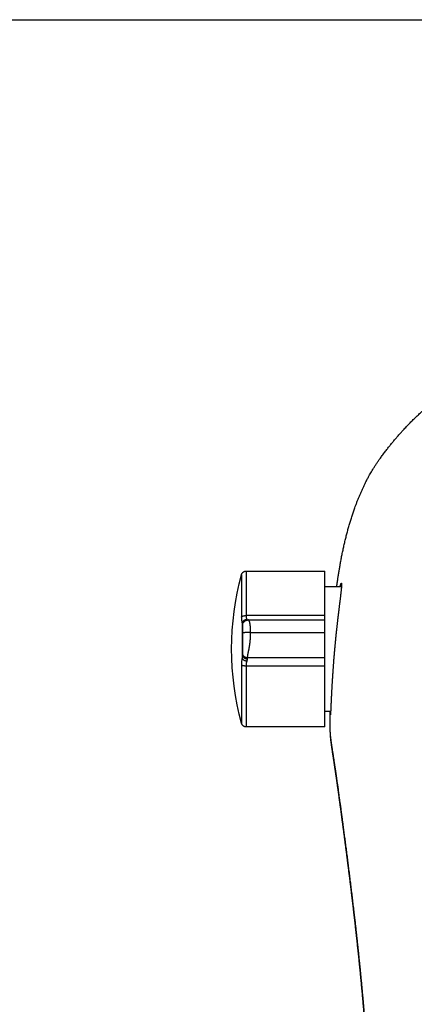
# Model space of a CAD drawing. Header units: millimetres. Extents: x 6161 to 8965, y -9035 to -5431.
# Tile 194 of 256: x 6888 to 6892, y -6579 to -6569. Entities that reach past the tile are written whole.
import ezdxf

# ---------------------------------------------------------------- set-up
doc = ezdxf.new("R2010")
doc.units = ezdxf.units.MM
doc.layers.add('Wyposazenie Wew - Urzadzenia Sanitarne', color=6, linetype='Continuous')
doc.layers.add('Ściany', color=7, linetype='Continuous')

# ---------------------------------------------------------------- blocks, each defined once
blk = doc.blocks.new('ORAS_ELECTRA')
for p, q in [((3.5617, 0.5549), (2.7874, 0.5549)), ((2.7874, 0.1156), (2.7874, 0.5549)), ((2.7874, 0.4019), (2.6221, 0.4019)), ((2.7874, 0.0717), (2.7874, 0.1156)), ((2.7874, 0.1156), (3.5617, 0.1156)), ((3.5426, 0.0716), (2.7874, 0.0716)), ((3.5426, 0.0716), (3.5426, 0.0716)), ((3.6034, 0.04), (3.6034, -0.3033)), ((3.5197, -0.0512), (2.7874, -0.0512)), ((2.7874, -0.3808), (2.7874, -0.3035)), ((2.7874, -0.3035), (3.5497, -0.3035)), ((2.7874, -0.9851), (2.7874, -0.3808)), ((3.5617, -0.3808), (2.7874, -0.3808)), ((2.7294, -0.832), (2.7874, -0.832)), ((2.7328, -1.0256), (2.7328, -1.0252)), ((2.7874, -0.9851), (3.5617, -0.9851))]:
    blk.add_line(p, q)
blk.add_arc((0.9003, -0.2151), 2.8071, 344.8647, 15.1366)
for points, knots in [([(2.6687, 0.4019), (2.6666, 0.4174), (2.6629, 0.4456), (2.6569, 0.4863), (2.6511, 0.5241), (2.6451, 0.5618), (2.6384, 0.6015), (2.631, 0.6429), (2.6228, 0.6863), (2.6142, 0.7295), (2.6051, 0.7727), (2.5955, 0.8158), (2.5855, 0.8586), (2.575, 0.901), (2.564, 0.9432), (2.5525, 0.9852), (2.5404, 1.0269), (2.5278, 1.0682), (2.5146, 1.1092), (2.5008, 1.15), (2.4876, 1.1872), (2.4752, 1.2207), (2.4636, 1.2507), (2.4516, 1.2806), (2.4392, 1.3103), (2.4264, 1.3399), (2.4131, 1.3693), (2.3994, 1.3986), (2.3845, 1.429), (2.3683, 1.4605), (2.3527, 1.4895), (2.3387, 1.5147), (2.3263, 1.5361), (2.3125, 1.5592), (2.2971, 1.5839), (2.28, 1.6101), (2.2625, 1.636), (2.2424, 1.6644), (2.2197, 1.6954), (2.1946, 1.7289), (2.17, 1.7608), (2.1459, 1.7913), (2.1224, 1.8203), (2.0986, 1.849), (2.0744, 1.8775), (2.0498, 1.9056), (2.0236, 1.9349), (1.9958, 1.9652), (1.9661, 1.9964), (1.936, 2.0272), (1.9054, 2.0576), (1.8742, 2.0875), (1.8443, 2.1153), (1.8157, 2.1411), (1.7885, 2.1651), (1.761, 2.1886), (1.733, 2.2117), (1.7048, 2.2345), (1.6762, 2.2569), (1.6472, 2.2789), (1.6167, 2.3014), (1.5845, 2.3243), (1.5507, 2.3476), (1.5164, 2.3703), (1.4818, 2.3925), (1.4467, 2.4141), (1.4111, 2.4351), (1.3753, 2.4556), (1.3419, 2.4738), (1.3111, 2.49), (1.2831, 2.5043), (1.2548, 2.5182), (1.2264, 2.5318), (1.1977, 2.545), (1.1687, 2.5579), (1.1395, 2.5704), (1.1098, 2.5826), (1.0801, 2.5945), (1.0473, 2.607), (1.0114, 2.6201), (0.9725, 2.6336), (0.9332, 2.6464), (0.8938, 2.6586), (0.8541, 2.6701), (0.8161, 2.6806), (0.7797, 2.6899), (0.7452, 2.6983), (0.7105, 2.7063), (0.6756, 2.7138), (0.6407, 2.7208), (0.6056, 2.7274), (0.5704, 2.7336), (0.5333, 2.7397), (0.4941, 2.7455), (0.4529, 2.7511), (0.4116, 2.7561), (0.3687, 2.7607), (0.3242, 2.765), (0.2781, 2.7687), (0.2319, 2.7718), (0.1856, 2.7743), (0.1392, 2.7762), (0.0928, 2.7775), (0.0464, 2.7784), (0.0155, 2.7785), (0, 2.7785)], [0, 0, 0, 0, 0.011884, 0.021541, 0.031198, 0.040858, 0.050517, 0.061658, 0.072798, 0.083938, 0.09509, 0.106242, 0.117393, 0.128399, 0.139405, 0.150419, 0.161432, 0.172305, 0.183178, 0.19406, 0.204942, 0.213072, 0.221203, 0.229333, 0.237463, 0.245619, 0.253775, 0.261931, 0.270086, 0.279443, 0.288799, 0.295047, 0.301296, 0.307544, 0.315447, 0.323352, 0.331258, 0.339161, 0.34974, 0.36032, 0.370899, 0.380327, 0.389756, 0.399185, 0.408626, 0.418068, 0.427509, 0.43839, 0.449271, 0.460152, 0.471056, 0.481961, 0.492865, 0.502019, 0.511174, 0.520329, 0.529483, 0.538667, 0.547851, 0.557036, 0.566219, 0.5766, 0.586982, 0.597364, 0.607745, 0.618173, 0.628604, 0.639034, 0.649463, 0.65742, 0.665378, 0.673335, 0.681305, 0.689275, 0.697245, 0.705338, 0.713432, 0.721531, 0.729629, 0.740047, 0.750464, 0.760882, 0.771325, 0.781768, 0.792212, 0.801205, 0.8102, 0.819195, 0.828189, 0.837207, 0.846227, 0.855246, 0.864265, 0.874765, 0.885266, 0.895775, 0.906283, 0.917982, 0.929681, 0.941381, 0.953079, 0.964809, 0.97654, 0.98827, 1, 1, 1, 1]), ([(3.61, 0.518), (3.6095, 0.5196), (3.6085, 0.5228), (3.6066, 0.5271), (3.6045, 0.531), (3.6024, 0.5341), (3.6005, 0.5365), (3.5989, 0.5384), (3.5974, 0.54), (3.596, 0.5414), (3.5944, 0.5428), (3.5923, 0.5445), (3.5896, 0.5465), (3.5864, 0.5485), (3.5825, 0.5505), (3.5781, 0.5523), (3.5731, 0.5537), (3.5675, 0.5547), (3.5637, 0.5549), (3.5617, 0.5549)], [0, 0, 0, 0, 0.078431, 0.1516011, 0.2186896, 0.2790502, 0.32217, 0.3604948, 0.3938979, 0.422293, 0.4507485, 0.4935938, 0.5444787, 0.6032665, 0.6696909, 0.7433181, 0.8235147, 0.9094301, 1, 1, 1, 1]), ([(3.5617, 0.1156), (3.5617, 0.1291), (3.5617, 0.156), (3.5617, 0.1948), (3.5617, 0.2323), (3.5617, 0.2683), (3.5617, 0.3025), (3.5617, 0.3351), (3.5617, 0.3657), (3.5617, 0.3943), (3.5617, 0.4209), (3.5617, 0.4452), (3.5617, 0.4673), (3.5617, 0.4871), (3.5617, 0.5045), (3.5617, 0.5194), (3.5617, 0.5317), (3.5617, 0.5415), (3.5617, 0.5488), (3.5617, 0.5532), (3.5617, 0.5552), (3.5617, 0.5548), (3.5617, 0.5547)], [0, 0, 0, 0, 0.051969, 0.103938, 0.155907, 0.207876, 0.259845, 0.311814, 0.363783, 0.415752, 0.467721, 0.51969, 0.571659, 0.623628, 0.675597, 0.727566, 0.779535, 0.831504, 0.883473, 0.935442, 0.987411, 1, 1, 1, 1]), ([(3.61, 0.5179), (3.61, 0.5179), (3.61, 0.5178), (3.61, 0.5162), (3.61, 0.5136), (3.61, 0.5098), (3.61, 0.5049), (3.61, 0.4989), (3.61, 0.4918), (3.61, 0.4836), (3.61, 0.4745), (3.61, 0.4644), (3.61, 0.4531), (3.61, 0.4408), (3.61, 0.4274), (3.61, 0.413), (3.61, 0.3976), (3.61, 0.3814), (3.61, 0.3644), (3.61, 0.3466), (3.61, 0.3279), (3.61, 0.3084), (3.61, 0.2879), (3.61, 0.2665), (3.61, 0.2444), (3.61, 0.2215), (3.61, 0.1982), (3.61, 0.1743), (3.61, 0.15), (3.61, 0.1252), (3.61, 0.1082), (3.61, 0.0997)], [0, 0, 0, 0, 0.030258, 0.064558, 0.099481, 0.134404, 0.169327, 0.204251, 0.239174, 0.273473, 0.307773, 0.342072, 0.376372, 0.411295, 0.446218, 0.481141, 0.516065, 0.550988, 0.585287, 0.619587, 0.653886, 0.688186, 0.723109, 0.758032, 0.792955, 0.827879, 0.862802, 0.897101, 0.931401, 0.9657, 1, 1, 1, 1]), ([(2.6354, 0.4019), (2.6351, 0.403), (2.6344, 0.4055), (2.6334, 0.4092), (2.6323, 0.413), (2.6313, 0.4165), (2.6303, 0.4198), (2.6292, 0.423), (2.6282, 0.4258), (2.6272, 0.4283), (2.6263, 0.4305), (2.6255, 0.4322), (2.6247, 0.4336), (2.6238, 0.4346), (2.623, 0.4351), (2.6224, 0.4348), (2.6219, 0.4339), (2.6215, 0.4324), (2.6212, 0.4304), (2.6211, 0.4282), (2.621, 0.4257), (2.621, 0.4228), (2.621, 0.4196), (2.6212, 0.4159), (2.6214, 0.4115), (2.6217, 0.4061), (2.6222, 0.3997), (2.6228, 0.3926), (2.6235, 0.3851), (2.6243, 0.3773), (2.6251, 0.3697), (2.6259, 0.3622), (2.6268, 0.3547), (2.6276, 0.3469), (2.6286, 0.3387), (2.6296, 0.3303), (2.6307, 0.3205), (2.6321, 0.3095), (2.6336, 0.297), (2.6352, 0.284), (2.6368, 0.2709), (2.6384, 0.2578), (2.64, 0.2454), (2.6415, 0.2333), (2.6429, 0.2216), (2.6444, 0.2096), (2.6459, 0.1973), (2.6475, 0.1848), (2.6492, 0.1707), (2.6511, 0.1551), (2.6532, 0.1377), (2.6553, 0.12), (2.6574, 0.1024), (2.6594, 0.0852), (2.6612, 0.0691), (2.663, 0.0537), (2.6647, 0.0389), (2.6663, 0.0239), (2.668, 0.0088), (2.6697, -0.0065), (2.6715, -0.0235), (2.6735, -0.0422), (2.6757, -0.0626), (2.6778, -0.0833), (2.6798, -0.1034), (2.6818, -0.123), (2.6835, -0.141), (2.6852, -0.1581), (2.6867, -0.1748), (2.6883, -0.1921), (2.69, -0.2101), (2.6916, -0.2281), (2.6932, -0.2466), (2.6948, -0.2655), (2.6965, -0.2849), (2.6981, -0.3043), (2.6996, -0.3235), (2.7011, -0.3425), (2.7025, -0.3603), (2.7038, -0.377), (2.7049, -0.3926), (2.7061, -0.4081), (2.7072, -0.4235), (2.7083, -0.4388), (2.7094, -0.4555), (2.7106, -0.4735), (2.7119, -0.4927), (2.7131, -0.5117), (2.7142, -0.5299), (2.7153, -0.5471), (2.7162, -0.5625), (2.717, -0.5769), (2.7178, -0.5901), (2.7185, -0.6032), (2.7192, -0.616), (2.7199, -0.6286), (2.7206, -0.6422), (2.7214, -0.6567), (2.7222, -0.6719), (2.7229, -0.6867), (2.7236, -0.7006), (2.7242, -0.7135), (2.7247, -0.7249), (2.7252, -0.7353), (2.7256, -0.7448), (2.726, -0.754), (2.7264, -0.7628), (2.7268, -0.7714), (2.7272, -0.7804), (2.7276, -0.7897), (2.728, -0.7993), (2.7283, -0.8082), (2.7287, -0.8163), (2.729, -0.8235), (2.7293, -0.8296), (2.7295, -0.835), (2.7297, -0.8396), (2.7299, -0.8439), (2.7301, -0.8478), (2.7303, -0.8513), (2.7305, -0.8547), (2.7307, -0.8579), (2.7308, -0.8607), (2.731, -0.8628), (2.7312, -0.8642), (2.7313, -0.865), (2.7314, -0.8651), (2.7315, -0.8648), (2.7316, -0.8641), (2.7317, -0.863), (2.7318, -0.8615), (2.7319, -0.8596), (2.7319, -0.857), (2.732, -0.8537), (2.7321, -0.8495), (2.7321, -0.8445), (2.7322, -0.8391), (2.7322, -0.8348), (2.7322, -0.8324), (2.7322, -0.832)], [0, 0, 0, 0, 0.0042792, 0.0099787, 0.0156781, 0.021404, 0.0271325, 0.0336812, 0.0402309, 0.0467796, 0.0533655, 0.0599525, 0.0665385, 0.075105, 0.0836716, 0.0922755, 0.1008795, 0.1086514, 0.1164303, 0.1228835, 0.1293378, 0.135791, 0.1422804, 0.1487709, 0.1552604, 0.1636998, 0.1721392, 0.1806144, 0.1890896, 0.1967438, 0.2044047, 0.2108416, 0.2172794, 0.2237163, 0.2301885, 0.2366616, 0.2431338, 0.2515487, 0.2599637, 0.2684131, 0.2768626, 0.2844923, 0.2921284, 0.2986405, 0.3051535, 0.3116655, 0.3182132, 0.3247618, 0.3313095, 0.3398225, 0.3483355, 0.3568835, 0.3654316, 0.3731504, 0.3808757, 0.3874612, 0.3940477, 0.4006332, 0.4072552, 0.4138782, 0.4205002, 0.4291111, 0.4377221, 0.4463692, 0.4550164, 0.4628257, 0.4706418, 0.477228, 0.4838183, 0.4911381, 0.498458, 0.5058002, 0.5131423, 0.5210725, 0.5290028, 0.5369615, 0.5449203, 0.5527456, 0.5605779, 0.5671458, 0.5737147, 0.5802826, 0.5868873, 0.593493, 0.6000978, 0.6086872, 0.6172766, 0.6259026, 0.6345286, 0.6423194, 0.650117, 0.6566572, 0.6631984, 0.6697386, 0.6763153, 0.682893, 0.6894697, 0.6980223, 0.7065749, 0.7151638, 0.7237526, 0.7315096, 0.7392733, 0.7458024, 0.7523325, 0.7588616, 0.765427, 0.7719935, 0.7785589, 0.7870967, 0.7956344, 0.8042082, 0.812782, 0.8205252, 0.8282751, 0.8348041, 0.841334, 0.847863, 0.8544283, 0.8609946, 0.8675599, 0.8760975, 0.884635, 0.8932085, 0.9017821, 0.909525, 0.9172746, 0.9238053, 0.930337, 0.9368677, 0.9434348, 0.9500028, 0.9565699, 0.9651097, 0.9736495, 0.9822254, 0.9908012, 0.9985463, 1, 1, 1, 1]), ([(3.5553, 0.0765), (3.556, 0.0782), (3.5573, 0.0817), (3.5589, 0.0876), (3.5602, 0.094), (3.5611, 0.1008), (3.5616, 0.108), (3.5617, 0.1131), (3.5617, 0.1156)], [0, 0, 0, 0, 0.1721607, 0.3417805, 0.5091093, 0.6744073, 0.8379446, 1, 1, 1, 1]), ([(3.61, 0.0997), (3.6092, 0.1008), (3.6076, 0.103), (3.6036, 0.106), (3.5985, 0.1088), (3.5923, 0.1113), (3.5852, 0.1132), (3.5775, 0.1146), (3.5696, 0.1154), (3.5643, 0.1155), (3.5617, 0.1156)], [0, 0, 0, 0, 0.1191402, 0.243165, 0.3706743, 0.5, 0.6293257, 0.756835, 0.8808598, 1, 1, 1, 1]), ([(3.61, 0.0997), (3.61, 0.0958), (3.6099, 0.088), (3.6093, 0.0769), (3.6084, 0.0665), (3.6071, 0.0568), (3.6055, 0.0478), (3.6041, 0.0426), (3.6034, 0.04)], [0, 0, 0, 0, 0.165911, 0.33128, 0.498335, 0.665401, 0.831978, 1, 1, 1, 1]), ([(2.7874, -0.0512), (2.7874, -0.0486), (2.7874, -0.0433), (2.7874, -0.0357), (2.7874, -0.0284), (2.7874, -0.0214), (2.7874, -0.0147), (2.7874, -0.0083), (2.7874, -0.0022), (2.7874, 0.0036), (2.7874, 0.0091), (2.7874, 0.0144), (2.7874, 0.0193), (2.7874, 0.024), (2.7874, 0.0284), (2.7874, 0.0328), (2.7874, 0.037), (2.7874, 0.0411), (2.7874, 0.0449), (2.7874, 0.0484), (2.7874, 0.0516), (2.7874, 0.0545), (2.7874, 0.0573), (2.7874, 0.0599), (2.7874, 0.0622), (2.7874, 0.0643), (2.7874, 0.0661), (2.7874, 0.0677), (2.7874, 0.0691), (2.7874, 0.0702), (2.7874, 0.071), (2.7874, 0.0715), (2.7874, 0.0716), (2.7874, 0.0716), (2.7874, 0.0716)], [0, 0, 0, 0, 0.019721, 0.03899, 0.057967, 0.076814, 0.095683, 0.114718, 0.134051, 0.153798, 0.17406, 0.194923, 0.216457, 0.238722, 0.261761, 0.285612, 0.313317, 0.342096, 0.371961, 0.402918, 0.434962, 0.468086, 0.502274, 0.541086, 0.581133, 0.622379, 0.664784, 0.708307, 0.762973, 0.819155, 0.87676, 0.935693, 0.995855, 1, 1, 1, 1]), ([(3.5197, -0.0512), (3.5197, -0.0486), (3.5197, -0.0435), (3.5199, -0.0359), (3.52, -0.0284), (3.5202, -0.0212), (3.5205, -0.0142), (3.5209, -0.0073), (3.5213, -0.0007), (3.5218, 0.0056), (3.5223, 0.0114), (3.5229, 0.0167), (3.5233, 0.0202), (3.5236, 0.0225), (3.5238, 0.0237), (3.5239, 0.0249), (3.5241, 0.0261), (3.5242, 0.0272), (3.5245, 0.0292), (3.525, 0.0321), (3.5257, 0.0358), (3.5264, 0.0395), (3.5272, 0.0433), (3.5281, 0.047), (3.529, 0.0503), (3.5299, 0.0533), (3.5308, 0.056), (3.5317, 0.0585), (3.5327, 0.0609), (3.5337, 0.063), (3.5349, 0.0653), (3.5362, 0.0673), (3.5377, 0.069), (3.539, 0.0702), (3.5402, 0.071), (3.5413, 0.0714), (3.5421, 0.0716), (3.5425, 0.0716), (3.5426, 0.0716)], [0, 0, 0, 0, 0.01917, 0.038292, 0.057502, 0.076956, 0.09682, 0.117269, 0.138479, 0.160625, 0.183871, 0.204366, 0.225833, 0.231627, 0.237495, 0.243437, 0.249456, 0.255552, 0.261727, 0.28189, 0.304533, 0.329846, 0.358036, 0.389317, 0.423917, 0.45358, 0.485546, 0.519924, 0.556824, 0.596349, 0.638597, 0.700325, 0.760775, 0.819502, 0.876112, 0.93026, 0.981648, 1, 1, 1, 1]), ([(3.5997, 0.0163), (3.5997, 0.0165), (3.5997, 0.017), (3.5997, 0.0179), (3.5997, 0.0187), (3.5996, 0.0195), (3.5996, 0.0202), (3.5996, 0.0209), (3.5995, 0.0214), (3.5995, 0.0219), (3.5994, 0.0223), (3.5994, 0.0227), (3.5993, 0.023), (3.5993, 0.0233), (3.5993, 0.0236), (3.5992, 0.024), (3.5991, 0.0244), (3.5991, 0.0249), (3.5989, 0.0258), (3.5987, 0.0272), (3.5981, 0.0298), (3.5972, 0.033), (3.5958, 0.0367), (3.5943, 0.0401), (3.5927, 0.0432), (3.5909, 0.0462), (3.5892, 0.0486), (3.5878, 0.0504), (3.5868, 0.0516), (3.586, 0.0525), (3.5853, 0.0533), (3.5845, 0.0541), (3.5835, 0.0551), (3.5823, 0.0563), (3.5805, 0.0579), (3.5783, 0.0597), (3.5758, 0.0615), (3.5733, 0.0632), (3.5709, 0.0645), (3.5686, 0.0657), (3.5666, 0.0666), (3.5648, 0.0674), (3.5631, 0.068), (3.5613, 0.0687), (3.5592, 0.0693), (3.5569, 0.0699), (3.5543, 0.0705), (3.5521, 0.0709), (3.5502, 0.0711), (3.5487, 0.0713), (3.547, 0.0715), (3.5449, 0.0716), (3.5435, 0.0716), (3.5427, 0.0716)], [0, 0, 0, 0, 0.041021, 0.077129, 0.108289, 0.134488, 0.155745, 0.166554, 0.175503, 0.182672, 0.188223, 0.190501, 0.192537, 0.19444, 0.19634, 0.198367, 0.203303, 0.208682, 0.214023, 0.226465, 0.24817, 0.285339, 0.314754, 0.343372, 0.372817, 0.40328, 0.434823, 0.453059, 0.467575, 0.478348, 0.486536, 0.495857, 0.510203, 0.526983, 0.546081, 0.579762, 0.61095, 0.639622, 0.668015, 0.693395, 0.715765, 0.735138, 0.75305, 0.773725, 0.797404, 0.824822, 0.855364, 0.888996, 0.905911, 0.923594, 0.944615, 0.9701, 1, 1, 1, 1]), ([(3.5528, 0.0707), (3.5531, 0.0713), (3.5538, 0.0731), (3.5547, 0.0751), (3.5553, 0.0765)], [0, 0, 0, 0, 0.333283, 1, 1, 1, 1]), ([(3.5553, 0.0765), (3.5579, 0.0762), (3.5633, 0.0754), (3.5713, 0.073), (3.5791, 0.0694), (3.5863, 0.0648), (3.5925, 0.0593), (3.5975, 0.0531), (3.6013, 0.0467), (3.6027, 0.0422), (3.6034, 0.04)], [0, 0, 0, 0, 0.118749, 0.242699, 0.370375, 0.5, 0.629625, 0.757301, 0.881251, 1, 1, 1, 1]), ([(3.6034, 0.04), (3.6029, 0.0371), (3.602, 0.0315), (3.6008, 0.0242), (3.5999, 0.0178), (3.5998, 0.0145), (3.5997, 0.0128)], [0, 0, 0, 0, 0.266792, 0.520964, 0.764581, 1, 1, 1, 1]), ([(3.5997, 0.0162), (3.5997, 0.016), (3.5997, 0.0157), (3.5997, 0.0147), (3.5997, 0.0133), (3.5997, 0.0115), (3.5997, 0.0093), (3.5997, 0.0068), (3.5997, 0.0038), (3.5997, 0.0008), (3.5997, -0.0021), (3.5997, -0.0048), (3.5997, -0.0077), (3.5997, -0.0107), (3.5997, -0.0139), (3.5997, -0.0173), (3.5997, -0.0209), (3.5997, -0.0247), (3.5997, -0.028), (3.5997, -0.0305), (3.5997, -0.0321), (3.5997, -0.0338), (3.5997, -0.0354), (3.5997, -0.0371), (3.5997, -0.0396), (3.5997, -0.0429), (3.5997, -0.0464), (3.5997, -0.0488), (3.5997, -0.0501), (3.5997, -0.0514), (3.5997, -0.0527), (3.5997, -0.054), (3.5997, -0.0553), (3.5997, -0.0563), (3.5997, -0.0571), (3.5997, -0.0576), (3.5997, -0.0582), (3.5997, -0.0591), (3.5997, -0.0598), (3.5997, -0.0603)], [0, 0, 0, 0, 0.076078, 0.15297, 0.227006, 0.298208, 0.366602, 0.432213, 0.495074, 0.555219, 0.594456, 0.632169, 0.668376, 0.703094, 0.736346, 0.768157, 0.800233, 0.830287, 0.858366, 0.86887, 0.879083, 0.889008, 0.898651, 0.908017, 0.917111, 0.938818, 0.957286, 0.962758, 0.967903, 0.972732, 0.977263, 0.981513, 0.985504, 0.989865, 0.991183, 0.992445, 0.993663, 0.996026, 1, 1, 1, 1]), ([(2.7874, -0.3035), (2.7874, -0.3017), (2.7874, -0.2982), (2.7874, -0.2926), (2.7874, -0.287), (2.7874, -0.2811), (2.7874, -0.275), (2.7874, -0.2687), (2.7874, -0.2626), (2.7874, -0.2568), (2.7874, -0.2513), (2.7874, -0.2456), (2.7874, -0.2398), (2.7874, -0.2337), (2.7874, -0.2275), (2.7874, -0.2213), (2.7874, -0.2152), (2.7874, -0.2092), (2.7874, -0.2031), (2.7874, -0.1968), (2.7874, -0.1903), (2.7874, -0.1841), (2.7874, -0.1782), (2.7874, -0.1726), (2.7874, -0.167), (2.7874, -0.1612), (2.7874, -0.1553), (2.7874, -0.1493), (2.7874, -0.1432), (2.7874, -0.137), (2.7874, -0.1307), (2.7874, -0.1242), (2.7874, -0.1176), (2.7874, -0.1108), (2.7874, -0.1039), (2.7874, -0.0969), (2.7874, -0.0896), (2.7874, -0.0823), (2.7874, -0.0747), (2.7874, -0.067), (2.7874, -0.0591), (2.7874, -0.0539), (2.7874, -0.0512)], [0, 0, 0, 0, 0.049887, 0.099698, 0.149297, 0.198547, 0.247314, 0.295466, 0.34287, 0.379507, 0.415541, 0.45091, 0.485556, 0.519419, 0.552445, 0.584578, 0.61163, 0.637943, 0.663488, 0.688238, 0.712168, 0.735259, 0.752802, 0.769811, 0.786283, 0.802217, 0.817617, 0.832489, 0.846477, 0.85999, 0.873048, 0.885678, 0.897914, 0.909797, 0.921379, 0.932718, 0.943882, 0.954949, 0.966002, 0.977133, 0.988433, 1, 1, 1, 1]), ([(3.5497, -0.3035), (3.5497, -0.3018), (3.5497, -0.2983), (3.5493, -0.2928), (3.5487, -0.2869), (3.5479, -0.2809), (3.547, -0.2747), (3.5462, -0.2701), (3.5457, -0.2672), (3.5455, -0.266), (3.5453, -0.2648), (3.5451, -0.2637), (3.5448, -0.2621), (3.5443, -0.2597), (3.5436, -0.2561), (3.5428, -0.2522), (3.5419, -0.2479), (3.5409, -0.2431), (3.5397, -0.2373), (3.5383, -0.2302), (3.5366, -0.2217), (3.535, -0.2134), (3.5336, -0.2059), (3.5325, -0.1997), (3.5314, -0.1935), (3.5304, -0.1875), (3.5295, -0.1816), (3.5286, -0.1759), (3.5278, -0.1702), (3.5271, -0.1647), (3.5263, -0.1594), (3.5256, -0.1538), (3.5251, -0.1496), (3.5248, -0.1469), (3.5248, -0.1461), (3.5247, -0.1454), (3.5246, -0.1446), (3.5245, -0.1438), (3.5242, -0.1409), (3.5237, -0.1359), (3.523, -0.1284), (3.5224, -0.1209), (3.5218, -0.1133), (3.5213, -0.1056), (3.5209, -0.0979), (3.5205, -0.0902), (3.5202, -0.0824), (3.52, -0.0746), (3.5199, -0.0668), (3.5197, -0.059), (3.5197, -0.0538), (3.5197, -0.0512)], [0, 0, 0, 0, 0.047929, 0.097632, 0.148959, 0.20173, 0.249192, 0.297439, 0.305998, 0.314574, 0.323166, 0.331729, 0.336957, 0.358592, 0.382731, 0.408606, 0.436117, 0.465151, 0.495573, 0.53725, 0.580638, 0.625264, 0.652229, 0.677298, 0.700547, 0.722056, 0.741908, 0.760187, 0.77698, 0.792763, 0.807157, 0.82025, 0.835675, 0.837547, 0.839386, 0.841193, 0.842966, 0.844708, 0.846419, 0.862519, 0.877721, 0.8921, 0.905742, 0.918737, 0.931183, 0.943183, 0.95484, 0.966256, 0.977529, 0.98875, 1, 1, 1, 1]), ([(3.5197, -0.0512), (3.5229, -0.0512), (3.5295, -0.0512), (3.5394, -0.0515), (3.5485, -0.0518), (3.5566, -0.0522), (3.5636, -0.0527), (3.5703, -0.0532), (3.5764, -0.0538), (3.5819, -0.0545), (3.5868, -0.0553), (3.5909, -0.0561), (3.5946, -0.057), (3.5975, -0.058), (3.5994, -0.0591), (3.5996, -0.0599), (3.5997, -0.0603)], [0, 0, 0, 0, 0.076805, 0.156939, 0.239951, 0.303775, 0.368607, 0.434128, 0.5, 0.565872, 0.631393, 0.696225, 0.760049, 0.843061, 0.923195, 1, 1, 1, 1]), ([(3.5997, -0.0603), (3.5997, -0.0606), (3.5997, -0.0612), (3.5997, -0.0619), (3.5997, -0.0627), (3.5997, -0.0635), (3.5997, -0.0643), (3.5997, -0.0648), (3.5997, -0.0656), (3.5997, -0.0667), (3.5997, -0.0681), (3.5997, -0.0696), (3.5997, -0.0713), (3.5997, -0.0732), (3.5997, -0.0753), (3.5997, -0.0777), (3.5997, -0.0802), (3.5997, -0.0827), (3.5997, -0.0862), (3.5997, -0.0906), (3.5997, -0.0958), (3.5997, -0.101), (3.5997, -0.1064), (3.5997, -0.1117), (3.5997, -0.1176), (3.5997, -0.124), (3.5997, -0.1307), (3.5997, -0.1374), (3.5997, -0.1441), (3.5997, -0.1512), (3.5997, -0.1587), (3.5997, -0.1666), (3.5997, -0.1742), (3.5997, -0.1818), (3.5997, -0.1891), (3.5997, -0.1962), (3.5997, -0.2032), (3.5997, -0.2098), (3.5997, -0.217), (3.5997, -0.2246), (3.5997, -0.2326), (3.5997, -0.2402), (3.5997, -0.2474), (3.5997, -0.2519), (3.5997, -0.2541)], [0, 0, 0, 0, 0.001701, 0.002985, 0.003853, 0.006141, 0.006983, 0.007871, 0.008809, 0.011147, 0.013741, 0.016608, 0.01976, 0.023207, 0.027986, 0.033081, 0.038503, 0.044262, 0.050366, 0.063113, 0.076757, 0.091334, 0.106873, 0.123398, 0.140929, 0.164183, 0.188733, 0.214605, 0.241819, 0.270395, 0.30684, 0.344941, 0.384718, 0.426192, 0.469379, 0.513475, 0.55925, 0.606715, 0.65169, 0.717432, 0.785117, 0.854763, 0.926386, 1, 1, 1, 1]), ([(3.5497, -0.3035), (3.5517, -0.3034), (3.5558, -0.3033), (3.562, -0.3021), (3.5677, -0.3003), (3.5728, -0.2981), (3.5772, -0.2955), (3.5813, -0.2925), (3.5851, -0.2891), (3.5886, -0.2853), (3.5916, -0.2812), (3.5942, -0.2769), (3.5965, -0.2719), (3.5983, -0.2663), (3.5995, -0.2601), (3.5997, -0.2561), (3.5997, -0.2541)], [0, 0, 0, 0, 0.076805, 0.156939, 0.239951, 0.303775, 0.368607, 0.434128, 0.5, 0.565872, 0.631393, 0.696225, 0.760049, 0.843061, 0.923195, 1, 1, 1, 1]), ([(3.5997, -0.2684), (3.5997, -0.2702), (3.5995, -0.2739), (3.5983, -0.2794), (3.5965, -0.2845), (3.5942, -0.289), (3.5916, -0.2929), (3.5886, -0.2966), (3.5851, -0.3), (3.5813, -0.3031), (3.5772, -0.3058), (3.5728, -0.3081), (3.5677, -0.3102), (3.562, -0.3118), (3.5558, -0.3129), (3.5517, -0.313), (3.5497, -0.313)], [0, 0, 0, 0, 0.076805, 0.156939, 0.239951, 0.303775, 0.368607, 0.434128, 0.5, 0.565872, 0.631393, 0.696225, 0.760049, 0.843061, 0.923195, 1, 1, 1, 1]), ([(3.5997, -0.2541), (3.5997, -0.2548), (3.5997, -0.2562), (3.5997, -0.2594), (3.5997, -0.2633), (3.5997, -0.2667), (3.5997, -0.2684)], [0, 0, 0, 0, 0.250764, 0.5, 0.749236, 1, 1, 1, 1]), ([(3.5997, -0.2684), (3.5998, -0.2707), (3.5999, -0.2755), (3.6008, -0.2838), (3.602, -0.2931), (3.6029, -0.2998), (3.6034, -0.3033)], [0, 0, 0, 0, 0.235419, 0.479036, 0.733208, 1, 1, 1, 1]), ([(3.5553, -0.3353), (3.5547, -0.3335), (3.5536, -0.33), (3.5522, -0.3255), (3.551, -0.321), (3.55, -0.3168), (3.5498, -0.3142), (3.5497, -0.313)], [0, 0, 0, 0, 0.2023635, 0.3901898, 0.5636404, 0.7972661, 1, 1, 1, 1]), ([(3.6034, -0.3033), (3.6027, -0.3051), (3.6013, -0.3088), (3.5975, -0.3143), (3.5925, -0.3195), (3.5863, -0.3243), (3.5791, -0.3284), (3.5713, -0.3317), (3.5633, -0.334), (3.5579, -0.3349), (3.5553, -0.3353)], [0, 0, 0, 0, 0.118749, 0.242699, 0.370375, 0.5, 0.629625, 0.757301, 0.881251, 1, 1, 1, 1]), ([(3.5617, -0.3808), (3.5617, -0.3781), (3.5616, -0.3725), (3.5611, -0.3645), (3.5602, -0.3567), (3.5589, -0.3491), (3.5573, -0.3419), (3.556, -0.3375), (3.5553, -0.3353)], [0, 0, 0, 0, 0.162055, 0.325593, 0.490891, 0.658219, 0.827839, 1, 1, 1, 1]), ([(3.61, -0.3728), (3.6092, -0.3734), (3.6076, -0.3745), (3.6036, -0.376), (3.5985, -0.3774), (3.5923, -0.3786), (3.5852, -0.3796), (3.5775, -0.3803), (3.5696, -0.3807), (3.5643, -0.3808), (3.5617, -0.3808)], [0, 0, 0, 0, 0.11914, 0.243165, 0.370674, 0.5, 0.629326, 0.756835, 0.88086, 1, 1, 1, 1]), ([(3.5617, -0.9849), (3.5617, -0.985), (3.5617, -0.9854), (3.5617, -0.9837), (3.5617, -0.9796), (3.5617, -0.9727), (3.5617, -0.9632), (3.5617, -0.9512), (3.5617, -0.9366), (3.5617, -0.9195), (3.5617, -0.9001), (3.5617, -0.8783), (3.5617, -0.8542), (3.5617, -0.8279), (3.5617, -0.7995), (3.5617, -0.7691), (3.5617, -0.7369), (3.5617, -0.7028), (3.5617, -0.667), (3.5617, -0.6297), (3.5617, -0.591), (3.5617, -0.551), (3.5617, -0.5099), (3.5617, -0.4677), (3.5617, -0.4247), (3.5617, -0.3954), (3.5617, -0.3808)], [0, 0, 0, 0, 0.005033, 0.048292, 0.091552, 0.134811, 0.17807, 0.22133, 0.264589, 0.307849, 0.351108, 0.394368, 0.437627, 0.480887, 0.524146, 0.567405, 0.610665, 0.653924, 0.697184, 0.740443, 0.783703, 0.826962, 0.870222, 0.913481, 0.956741, 1, 1, 1, 1]), ([(3.6034, -0.3033), (3.6041, -0.3066), (3.6055, -0.3133), (3.6071, -0.3242), (3.6084, -0.3357), (3.6093, -0.3476), (3.6099, -0.3601), (3.61, -0.3686), (3.61, -0.3728)], [0, 0, 0, 0, 0.167999, 0.334577, 0.501664, 0.668698, 0.834066, 1, 1, 1, 1]), ([(3.61, -0.3728), (3.61, -0.3822), (3.61, -0.401), (3.61, -0.4287), (3.61, -0.4561), (3.61, -0.4832), (3.61, -0.5097), (3.61, -0.5356), (3.61, -0.5608), (3.61, -0.5855), (3.61, -0.6099), (3.61, -0.6337), (3.61, -0.6571), (3.61, -0.6798), (3.61, -0.7017), (3.61, -0.7228), (3.61, -0.743), (3.61, -0.7623), (3.61, -0.7807), (3.61, -0.7984), (3.61, -0.8154), (3.61, -0.8315), (3.61, -0.8466), (3.61, -0.8608), (3.61, -0.8739), (3.61, -0.8859), (3.61, -0.8968), (3.61, -0.9067), (3.61, -0.9157), (3.61, -0.9236), (3.61, -0.9305), (3.61, -0.9362), (3.61, -0.9409), (3.61, -0.9444), (3.61, -0.9468), (3.61, -0.948), (3.61, -0.948), (3.61, -0.948)], [0, 0, 0, 0, 0.02907, 0.058141, 0.087211, 0.116281, 0.145352, 0.173903, 0.202454, 0.231005, 0.259557, 0.288627, 0.317697, 0.346768, 0.375838, 0.404908, 0.433459, 0.462011, 0.490562, 0.519113, 0.548184, 0.577254, 0.606324, 0.635395, 0.664465, 0.693016, 0.721567, 0.750119, 0.77867, 0.80774, 0.836811, 0.865881, 0.894951, 0.924021, 0.952573, 0.981124, 1, 1, 1, 1]), ([(2.7328, -1.0252), (2.7328, -1.0236), (2.7328, -1.0209), (2.7328, -1.0172), (2.7329, -1.0144), (2.7329, -1.0119), (2.7329, -1.0095), (2.7329, -1.0073), (2.7329, -1.0053), (2.7329, -1.0034), (2.733, -1.0014), (2.733, -0.9992), (2.733, -0.9967), (2.733, -0.9934), (2.733, -0.9892), (2.7331, -0.9843), (2.7331, -0.98), (2.7331, -0.9766), (2.7331, -0.9742), (2.7331, -0.972), (2.7331, -0.9701), (2.7332, -0.9684), (2.7332, -0.9667), (2.7332, -0.9649), (2.7332, -0.9629), (2.7332, -0.9607), (2.7332, -0.9585), (2.7332, -0.9562), (2.7332, -0.9538), (2.7332, -0.9514), (2.7332, -0.9489), (2.7333, -0.9463), (2.7333, -0.9428), (2.7333, -0.9385), (2.7333, -0.9339), (2.7333, -0.93), (2.7333, -0.9268), (2.7333, -0.9239), (2.7333, -0.9212), (2.7334, -0.9186), (2.7334, -0.9161), (2.7334, -0.9138), (2.7334, -0.9114), (2.7334, -0.9088), (2.7334, -0.9059), (2.7334, -0.9028), (2.7334, -0.8997), (2.7334, -0.8968), (2.7334, -0.8941), (2.7334, -0.8915), (2.7334, -0.8891), (2.7334, -0.887), (2.7334, -0.8852), (2.7334, -0.8831), (2.7334, -0.8806), (2.7334, -0.8777), (2.7334, -0.8753), (2.7334, -0.8733), (2.7334, -0.8716), (2.7334, -0.8697), (2.7334, -0.8676), (2.7334, -0.8653), (2.7334, -0.8629), (2.7334, -0.8604), (2.7334, -0.8576), (2.7334, -0.8544), (2.7334, -0.8511), (2.7334, -0.8481), (2.7334, -0.8456), (2.7334, -0.8434), (2.7334, -0.8413), (2.7334, -0.8392), (2.7334, -0.837), (2.7334, -0.8346), (2.7334, -0.8329), (2.7334, -0.832)], [0, 0, 0, 0, 0.025346, 0.041514, 0.055857, 0.06875, 0.08098, 0.092572, 0.102123, 0.112108, 0.12253, 0.133537, 0.146021, 0.160132, 0.184501, 0.210263, 0.236236, 0.250249, 0.263083, 0.274263, 0.283805, 0.292587, 0.301103, 0.309352, 0.320331, 0.331606, 0.343364, 0.355775, 0.366984, 0.379486, 0.392895, 0.406407, 0.419997, 0.446769, 0.473511, 0.49133, 0.507531, 0.522448, 0.536266, 0.54984, 0.563598, 0.574662, 0.586898, 0.600495, 0.615341, 0.631272, 0.648204, 0.662699, 0.676923, 0.690761, 0.703171, 0.713907, 0.72309, 0.731765, 0.746959, 0.761608, 0.777025, 0.784694, 0.793131, 0.802937, 0.814112, 0.826455, 0.839046, 0.851769, 0.864615, 0.883765, 0.901031, 0.916411, 0.929903, 0.940738, 0.951503, 0.96226, 0.973257, 0.985821, 1, 1, 1, 1]), ([(3.5617, -0.985), (3.5634, -0.985), (3.5667, -0.9849), (3.5715, -0.9842), (3.5757, -0.9831), (3.5792, -0.9819), (3.5821, -0.9807), (3.5843, -0.9797), (3.5863, -0.9786), (3.5879, -0.9776), (3.5898, -0.9765), (3.5919, -0.9749), (3.5945, -0.9728), (3.5973, -0.9702), (3.6003, -0.967), (3.6032, -0.9632), (3.6059, -0.9587), (3.6083, -0.9537), (3.6094, -0.95), (3.61, -0.9481)], [0, 0, 0, 0, 0.07845, 0.151634, 0.218731, 0.279096, 0.322217, 0.36054, 0.39394, 0.422331, 0.450782, 0.49362, 0.544498, 0.60328, 0.669699, 0.743322, 0.823516, 0.90943, 1, 1, 1, 1]), ([(2.3674, -4.175), (2.3684, -4.1612), (2.3704, -4.1336), (2.3735, -4.0926), (2.3766, -4.0517), (2.3798, -4.0111), (2.3829, -3.9707), (2.3862, -3.9305), (2.3894, -3.8906), (2.3927, -3.8509), (2.396, -3.8115), (2.3994, -3.7722), (2.4028, -3.733), (2.4062, -3.694), (2.4097, -3.6553), (2.4132, -3.6169), (2.4167, -3.5788), (2.4202, -3.541), (2.4237, -3.5036), (2.4273, -3.4665), (2.4308, -3.4297), (2.4344, -3.3933), (2.438, -3.3573), (2.4416, -3.3215), (2.4452, -3.2862), (2.4488, -3.2511), (2.4524, -3.2161), (2.4561, -3.1809), (2.4599, -3.1457), (2.4636, -3.1109), (2.4673, -3.0765), (2.4711, -3.042), (2.4749, -3.0074), (2.4788, -2.9727), (2.4827, -2.9385), (2.4865, -2.9047), (2.4903, -2.8713), (2.4941, -2.8384), (2.4979, -2.8059), (2.5017, -2.7739), (2.5054, -2.7422), (2.5091, -2.7109), (2.5129, -2.6799), (2.5166, -2.6492), (2.5202, -2.619), (2.5239, -2.5891), (2.5276, -2.5588), (2.5314, -2.528), (2.5352, -2.4969), (2.5391, -2.4662), (2.5428, -2.4361), (2.5466, -2.4064), (2.5503, -2.3772), (2.5539, -2.3485), (2.5575, -2.3203), (2.561, -2.2925), (2.5647, -2.2638), (2.5686, -2.2341), (2.5725, -2.2035), (2.5764, -2.1736), (2.5802, -2.1443), (2.584, -2.1156), (2.5876, -2.0875), (2.5912, -2.06), (2.5948, -2.033), (2.5983, -2.0067), (2.6017, -1.9808), (2.605, -1.9555), (2.6083, -1.9307), (2.6116, -1.9062), (2.6148, -1.8821), (2.618, -1.8586), (2.6211, -1.8354), (2.6241, -1.8127), (2.6271, -1.7904), (2.6301, -1.7687), (2.633, -1.7473), (2.6358, -1.7265), (2.6389, -1.7044), (2.6421, -1.6812), (2.6454, -1.657), (2.6487, -1.6334), (2.6518, -1.6106), (2.6549, -1.5884), (2.658, -1.5668), (2.6609, -1.5458), (2.6638, -1.5254), (2.6667, -1.5056), (2.6693, -1.4873), (2.6718, -1.4702), (2.6741, -1.4544), (2.6764, -1.439), (2.6786, -1.424), (2.6808, -1.4094), (2.6829, -1.3951), (2.685, -1.3813), (2.687, -1.3678), (2.6893, -1.3524), (2.6919, -1.3355), (2.6947, -1.3171), (2.6974, -1.2995), (2.7, -1.2826), (2.7025, -1.2663), (2.705, -1.2507), (2.7073, -1.2358), (2.7095, -1.2214), (2.7116, -1.2076), (2.7136, -1.1944), (2.7155, -1.1818), (2.7174, -1.1696), (2.7191, -1.158), (2.7207, -1.1467), (2.7223, -1.1358), (2.7237, -1.1252), (2.7251, -1.1151), (2.7263, -1.1055), (2.7274, -1.0962), (2.7285, -1.0873), (2.7294, -1.0788), (2.7302, -1.0705), (2.731, -1.0623), (2.7316, -1.0542), (2.7322, -1.0452), (2.7326, -1.0356), (2.7327, -1.0289), (2.7328, -1.0256)], [0, 0, 0, 0, 0.005164, 0.010329, 0.015494, 0.020658, 0.025822, 0.031005, 0.036188, 0.041372, 0.046555, 0.051738, 0.056984, 0.06223, 0.067476, 0.072723, 0.077968, 0.083214, 0.08846, 0.093707, 0.098953, 0.104199, 0.109444, 0.11469, 0.119937, 0.125183, 0.130428, 0.135872, 0.141317, 0.146762, 0.152206, 0.15765, 0.163343, 0.169037, 0.174731, 0.180424, 0.186117, 0.19181, 0.197503, 0.203197, 0.20889, 0.214583, 0.220354, 0.226126, 0.231897, 0.237669, 0.24344, 0.24976, 0.25608, 0.2624, 0.26872, 0.275039, 0.281377, 0.287715, 0.294054, 0.300392, 0.30673, 0.314114, 0.321498, 0.328883, 0.336267, 0.343651, 0.351036, 0.35842, 0.365804, 0.373187, 0.380571, 0.387955, 0.395339, 0.402843, 0.410348, 0.417853, 0.425358, 0.432951, 0.440545, 0.448138, 0.455736, 0.463333, 0.470931, 0.480459, 0.489988, 0.499517, 0.509046, 0.518575, 0.528119, 0.537663, 0.547208, 0.556752, 0.566296, 0.57459, 0.582884, 0.591178, 0.599474, 0.60777, 0.616066, 0.624348, 0.63263, 0.640912, 0.653338, 0.665764, 0.678196, 0.690629, 0.703064, 0.715499, 0.727921, 0.740344, 0.752769, 0.765193, 0.777621, 0.79005, 0.802479, 0.814908, 0.827734, 0.84056, 0.853387, 0.866213, 0.879042, 0.891871, 0.904701, 0.917531, 0.931434, 0.945337, 0.95924, 0.980096, 1, 1, 1, 1]), ([(2.3694, -4.1893), (2.3698, -4.1839), (2.3706, -4.1731), (2.3718, -4.1568), (2.3731, -4.139), (2.3745, -4.1195), (2.3762, -4.0979), (2.3779, -4.0754), (2.3797, -4.0522), (2.3815, -4.0286), (2.3833, -4.0053), (2.3852, -3.9821), (2.387, -3.959), (2.3888, -3.936), (2.3907, -3.9132), (2.3926, -3.8906), (2.3944, -3.8681), (2.3963, -3.8457), (2.3982, -3.8234), (2.4, -3.8011), (2.4019, -3.7789), (2.4039, -3.7568), (2.4058, -3.7348), (2.4077, -3.713), (2.4096, -3.6912), (2.4115, -3.6696), (2.4135, -3.6481), (2.4154, -3.6267), (2.4174, -3.6054), (2.4193, -3.5842), (2.4213, -3.563), (2.4232, -3.5419), (2.4252, -3.521), (2.4272, -3.5001), (2.4292, -3.4793), (2.4312, -3.4587), (2.4332, -3.4381), (2.4352, -3.4176), (2.4372, -3.3971), (2.4392, -3.3768), (2.4412, -3.3566), (2.4432, -3.3364), (2.4453, -3.3164), (2.4473, -3.2964), (2.4493, -3.2765), (2.4514, -3.2567), (2.4534, -3.237), (2.4555, -3.2174), (2.4575, -3.1978), (2.4596, -3.1783), (2.4616, -3.159), (2.4637, -3.1397), (2.4657, -3.1204), (2.4678, -3.1013), (2.4699, -3.0822), (2.4719, -3.0632), (2.474, -3.0443), (2.4761, -3.0255), (2.4782, -3.0067), (2.4803, -2.988), (2.4823, -2.9694), (2.4844, -2.951), (2.4865, -2.9325), (2.4886, -2.9142), (2.4907, -2.896), (2.4927, -2.8778), (2.4948, -2.8597), (2.4969, -2.8417), (2.499, -2.8238), (2.5011, -2.8059), (2.5032, -2.7881), (2.5052, -2.7704), (2.5073, -2.7528), (2.5094, -2.7352), (2.5115, -2.7178), (2.5136, -2.7003), (2.5156, -2.683), (2.5177, -2.6658), (2.5198, -2.6487), (2.5218, -2.6316), (2.5239, -2.6146), (2.526, -2.5977), (2.528, -2.5808), (2.5301, -2.5641), (2.5321, -2.5474), (2.5342, -2.5309), (2.5362, -2.5144), (2.5382, -2.4979), (2.5403, -2.4816), (2.5423, -2.4653), (2.5443, -2.4491), (2.5463, -2.433), (2.5484, -2.4169), (2.5504, -2.4009), (2.5524, -2.385), (2.5544, -2.3691), (2.5564, -2.3534), (2.5584, -2.3377), (2.5604, -2.3221), (2.5623, -2.3066), (2.5643, -2.2912), (2.5663, -2.2759), (2.5682, -2.2606), (2.5702, -2.2455), (2.5721, -2.2304), (2.5741, -2.2154), (2.576, -2.2004), (2.5779, -2.1856), (2.5798, -2.1708), (2.5817, -2.156), (2.5836, -2.1414), (2.5855, -2.1268), (2.5874, -2.1123), (2.5893, -2.0978), (2.5912, -2.0834), (2.5931, -2.0691), (2.595, -2.0549), (2.5968, -2.0406), (2.5987, -2.0265), (2.6005, -2.0126), (2.6024, -1.9988), (2.6042, -1.9851), (2.606, -1.9714), (2.6078, -1.9578), (2.6096, -1.9443), (2.6113, -1.9309), (2.6131, -1.9176), (2.6149, -1.9043), (2.6166, -1.8911), (2.6184, -1.878), (2.6201, -1.865), (2.6219, -1.8521), (2.6236, -1.8393), (2.6253, -1.8265), (2.627, -1.8138), (2.6287, -1.8012), (2.6304, -1.7886), (2.6321, -1.7762), (2.6338, -1.7639), (2.6354, -1.7516), (2.6371, -1.7394), (2.6387, -1.7273), (2.6404, -1.7153), (2.642, -1.7034), (2.6436, -1.6915), (2.6453, -1.6798), (2.6469, -1.6681), (2.6485, -1.6565), (2.6501, -1.645), (2.6516, -1.6337), (2.6532, -1.6224), (2.6548, -1.6112), (2.6563, -1.6001), (2.6579, -1.5891), (2.6594, -1.5782), (2.6609, -1.5674), (2.6625, -1.5567), (2.664, -1.5461), (2.6655, -1.5356), (2.667, -1.5251), (2.6684, -1.5148), (2.6699, -1.5045), (2.6714, -1.4943), (2.6729, -1.4842), (2.6743, -1.4741), (2.6758, -1.464), (2.6773, -1.4541), (2.6787, -1.4442), (2.6802, -1.4344), (2.6816, -1.4247), (2.683, -1.4151), (2.6845, -1.4056), (2.6859, -1.3961), (2.6873, -1.3868), (2.6887, -1.3775), (2.69, -1.3683), (2.6914, -1.3592), (2.6928, -1.3502), (2.6941, -1.3413), (2.6955, -1.3324), (2.6968, -1.3236), (2.6982, -1.3148), (2.6995, -1.3061), (2.7008, -1.2975), (2.7021, -1.289), (2.7034, -1.2805), (2.7047, -1.2722), (2.7059, -1.2638), (2.7072, -1.2556), (2.7084, -1.2474), (2.7096, -1.2393), (2.7109, -1.2312), (2.7121, -1.2231), (2.7133, -1.2151), (2.7144, -1.2071), (2.7156, -1.199), (2.7168, -1.1911), (2.7179, -1.1831), (2.719, -1.1751), (2.7201, -1.1671), (2.7212, -1.159), (2.7223, -1.1509), (2.7234, -1.1427), (2.7244, -1.1344), (2.7255, -1.1259), (2.7265, -1.1172), (2.7275, -1.1082), (2.7284, -1.099), (2.7293, -1.0896), (2.7302, -1.0799), (2.7309, -1.0698), (2.7316, -1.0593), (2.7322, -1.0484), (2.7326, -1.0375), (2.7328, -1.0299), (2.7328, -1.026), (2.7328, -1.0258)], [0, 0, 0, 0, 0.002013, 0.004064, 0.006124, 0.008739, 0.011458, 0.014318, 0.017349, 0.020341, 0.023344, 0.026338, 0.029325, 0.032303, 0.035274, 0.038238, 0.041195, 0.044145, 0.047102, 0.050061, 0.053023, 0.055986, 0.058948, 0.061908, 0.064862, 0.06781, 0.070751, 0.0737, 0.076654, 0.079609, 0.082565, 0.085523, 0.088481, 0.091442, 0.094405, 0.09737, 0.100337, 0.103307, 0.106281, 0.109257, 0.112238, 0.115222, 0.11821, 0.121202, 0.1242, 0.127202, 0.130209, 0.133222, 0.13624, 0.139265, 0.142296, 0.145333, 0.148377, 0.151428, 0.154487, 0.157553, 0.160627, 0.16371, 0.166801, 0.1699, 0.173009, 0.17612, 0.17924, 0.182368, 0.185506, 0.188653, 0.19181, 0.194977, 0.198155, 0.201343, 0.204543, 0.207753, 0.210975, 0.214209, 0.217456, 0.220715, 0.223986, 0.227263, 0.230551, 0.233856, 0.237175, 0.240507, 0.243851, 0.247205, 0.250567, 0.253941, 0.257333, 0.26074, 0.264163, 0.267601, 0.271056, 0.274528, 0.278022, 0.281533, 0.285058, 0.288597, 0.292151, 0.29572, 0.299304, 0.302905, 0.306523, 0.310158, 0.313811, 0.317482, 0.321172, 0.324882, 0.328613, 0.332364, 0.336136, 0.339931, 0.343749, 0.34759, 0.351456, 0.355347, 0.359264, 0.363208, 0.367179, 0.371179, 0.375209, 0.379269, 0.383227, 0.387284, 0.391364, 0.39547, 0.3996, 0.403756, 0.407937, 0.412143, 0.416375, 0.420632, 0.424916, 0.429225, 0.433559, 0.437953, 0.442359, 0.446791, 0.451251, 0.455738, 0.460254, 0.464801, 0.469379, 0.473989, 0.478633, 0.483312, 0.488022, 0.492775, 0.497554, 0.50236, 0.507196, 0.512061, 0.516957, 0.521884, 0.526845, 0.531839, 0.536868, 0.541934, 0.547037, 0.552179, 0.557362, 0.562587, 0.567856, 0.57317, 0.578531, 0.583942, 0.589408, 0.594979, 0.600591, 0.606246, 0.611946, 0.617692, 0.623487, 0.629332, 0.63523, 0.641182, 0.647192, 0.653261, 0.659393, 0.665591, 0.671859, 0.678198, 0.684615, 0.691113, 0.697728, 0.704351, 0.711049, 0.717826, 0.724686, 0.731635, 0.738677, 0.745819, 0.753069, 0.760433, 0.76792, 0.77554, 0.783304, 0.791226, 0.7993, 0.807517, 0.815916, 0.824516, 0.83334, 0.842415, 0.851774, 0.861455, 0.871507, 0.881988, 0.89297, 0.90452, 0.916238, 0.928628, 0.941738, 0.955575, 0.970002, 0.984693, 0.999125, 1, 1, 1, 1])]:
    blk.add_open_spline(points, degree=3, knots=knots)
blk.add_open_spline([(3.5497, -0.313), (3.5497, -0.3116), (3.5497, -0.3086), (3.5497, -0.3054), (3.5497, -0.3042), (3.5497, -0.3035)], degree=3)
blk = doc.blocks.new('Modul_MOP')
blk.add_blockref('ORAS_ELECTRA', (0, -6))

msp = doc.modelspace()

# ---------------------------------------------------------------- linework, layer by layer
at = {"layer": 'Wyposazenie Wew - Urzadzenia Sanitarne'}
msp.add_lwpolyline([(7013.833, -6623.8166), (6518.833, -6623.8166), (6518.833, -6568.8166), (7013.833, -6568.8166)], close=True, dxfattribs=at)
at = {"layer": 'Ściany'}
msp.add_lwpolyline([(6518.833, -6678.8166), (6518.833, -6568.8166), (7013.833, -6568.8166), (7013.833, -6788.8166)], dxfattribs=at)

# ---------------------------------------------------------------- block references
at = {"layer": 'Wyposazenie Wew - Urzadzenia Sanitarne', "xscale": -1}
msp.add_blockref('Modul_MOP', (6893.833, -6568.8166), dxfattribs=at)

doc.saveas('drawing.dxf')
